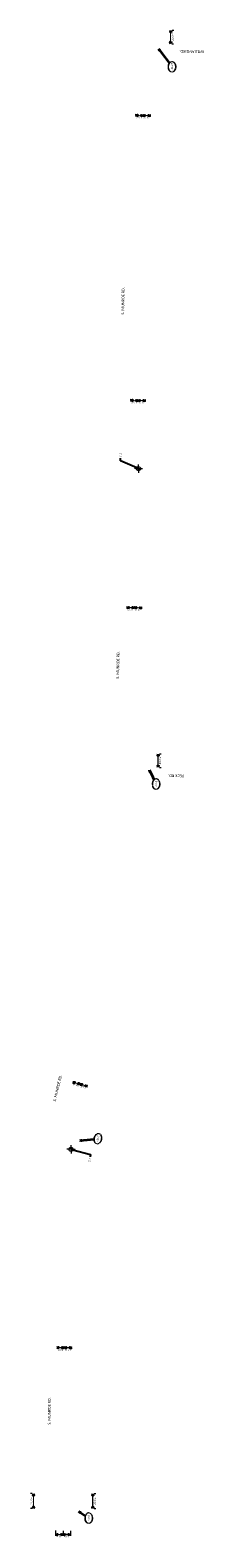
# Model space of a CAD drawing. Header units: feet. Extents: x 1368653 to 2286356, y 514938 to 1180851.
# Tile 2 of 19: x 2266996 to 2267250, y 514938 to 517144. Entities that reach past the tile are written whole.
import ezdxf
from ezdxf import colors
from ezdxf.entities.mleader import LeaderData, LeaderLine
from ezdxf.enums import TextEntityAlignment as Align
from ezdxf.math import Vec2, Vec3

# ---------------------------------------------------------------- set-up
doc = ezdxf.new("R2010")
doc.units = ezdxf.units.FT
doc.header["$LTSCALE"] = 20
doc.header["$MEASUREMENT"] = 0
doc.set_wipeout_variables(frame=1)
doc.layers.get('0').update_dxf_attribs({"lineweight": 15, "true_color": 0xc2ced6})
doc.layers.get('Defpoints').update_dxf_attribs({"lineweight": 15})
doc.layers.add('Eastwood___S_Munroe_Resur', color=7, linetype='Continuous')
doc.layers.add('GT_Project_Soil_Boring', color=7, linetype='Continuous', lineweight=35, true_color=0xa854e0)
doc.layers.add('TX_P_20', color=7, linetype='Continuous', lineweight=35)
doc.layers.add('TX_P_5', color=7, linetype='Continuous', lineweight=35)
doc.styles.add('P_Slanted - Normal Fixed Spacing', font='calibrii.ttf', dxfattribs={"height": 0.14})
doc.styles.add('P_Slanted - Title', font='calibriz.ttf', dxfattribs={"height": 0.2})
doc.styles.add('Slanted-Normal', font='font31.shx', dxfattribs={"height": 0.14})
doc.dimstyles.new('Dec-1  Slanted', dxfattribs={"dimtxt": 0.14, "dimasz": 0.14, "dimexe": 0.07, "dimexo": 0.07, "dimgap": 0.07, "dimtad": 1, "dimdec": 1, "dimzin": 3, "dimdsep": 46, "dimtxsty": 'Slanted-Normal', "dimblk": 'Dim1', "dimcen": 0, "dimclrd": 95, "dimclre": 95, "dimclrt": 7, "dimadec": 1, "dimazin": 3, "dimtfac": 1, "dimtdec": 1, "dimtix": 1, "dimtofl": 0, "dimtmove": 1, "dimatfit": 3, "dimldrblk": 'Dim1', "dimfxl": 1, "dimtolj": 1, "dimtzin": 0, "dimlwd": -1, "dimlwe": -1, "dimarcsym": 0})
doc.dimstyles.new('P_Dec-1 Masked Slanted', dxfattribs={"dimtxt": 0.14, "dimasz": 0.14, "dimexe": 0.21, "dimexo": 0.21, "dimgap": 0.0625, "dimtad": 1, "dimdec": 1, "dimzin": 3, "dimdsep": 46, "dimtxsty": 'P_Slanted - Normal Fixed Spacing', "dimblk": 'Dim1', "dimcen": 0.035, "dimclrd": 95, "dimclre": 95, "dimclrt": 7, "dimaunit": 1, "dimadec": 3, "dimazin": 2, "dimtfac": 1, "dimtdec": 1, "dimtix": 1, "dimtmove": 1, "dimatfit": 3, "dimldrblk": 'Dim1', "dimfxl": 1, "dimtfill": 1, "dimtolj": 1, "dimtzin": 0, "dimlwd": 15, "dimlwe": 15, "dimarcsym": 0})

# ---------------------------------------------------------------- blocks, each defined once
blk = doc.blocks.new('Dim1')
h = blk.add_hatch(color=4)
h.dxf.hatch_style = 1
h.paths.add_polyline_path([(0, 0), (-1, -0.2), (-1, 0.2)])
at = {"color": 4}
blk.add_lwpolyline([(0, 0), (-1, -0.2), (-1, 0.2), (0, 0)], dxfattribs=at)
blk = doc.blocks.new('*D1290')
at = {"layer": 'TX_P_20', "color": 95, "linetype": 'Continuous', "lineweight": 15, "transparency": 16777216}
for p, q in [((2267043.9, 514948.4), (2267043.8, 514940.8)), ((2267052, 514942.7), (2267046.6, 514942.7)), ((2267054.9, 514948.3), (2267054.8, 514940.7))]:
    blk.add_line(p, q, dxfattribs=at)
at = {"layer": 'TX_P_20', "color": 7, "transparency": 16777216, "insert": (2267049.3, 514940.1), "char_height": 2.8, "attachment_point": 5, "rotation": 179.6028, "style": 'P_Slanted - Normal Fixed Spacing', "bg_fill": 3, "box_fill_scale": 1.25, "bg_fill_color": 256, "bg_fill_true_color": 13158600, "bg_fill_transparency": 0}
blk.add_mtext("\\A1;11'%%P", dxfattribs=at)
at = {"layer": 'Defpoints', "color": 0, "transparency": 16777216}
for p in [(2267043.9, 514950.4), (2267054.9, 514950.3), (2267043.8, 514942.8)]:
    blk.add_point(p, dxfattribs=at)
at = {"layer": 'TX_P_20', "color": 95, "lineweight": 15, "transparency": 16777216, "xscale": 2.8, "yscale": 2.8, "zscale": 2.8}
for p, rotation in [((2267043.8, 514942.8), 179.6028173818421), ((2267054.8, 514942.7), 359.6028173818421)]:
    blk.add_blockref('Dim1', p, dxfattribs=dict(at, rotation=rotation))
blk = doc.blocks.new('*D1291')
at = {"layer": 'TX_P_20', "color": 95, "linetype": 'Continuous', "lineweight": 15, "transparency": 16777216}
for p, q in [((2267032.9, 514948.5), (2267032.8, 514940.8)), ((2267035.6, 514942.8), (2267041, 514942.8)), ((2267043.9, 514948.4), (2267043.8, 514940.8))]:
    blk.add_line(p, q, dxfattribs=at)
at = {"layer": 'TX_P_20', "color": 7, "transparency": 16777216, "insert": (2267038.3, 514940.1), "char_height": 2.8, "attachment_point": 5, "rotation": 179.6028, "style": 'P_Slanted - Normal Fixed Spacing', "bg_fill": 3, "box_fill_scale": 1.25, "bg_fill_color": 256, "bg_fill_true_color": 13158600, "bg_fill_transparency": 0}
blk.add_mtext("\\A1;11'%%P", dxfattribs=at)
at = {"layer": 'Defpoints', "color": 0, "transparency": 16777216}
for p in [(2267032.9, 514950.5), (2267043.9, 514950.4), (2267043.8, 514942.8)]:
    blk.add_point(p, dxfattribs=at)
at = {"layer": 'TX_P_20', "color": 95, "lineweight": 15, "transparency": 16777216, "xscale": 2.8, "yscale": 2.8, "zscale": 2.8}
for p, rotation in [((2267032.8, 514942.8), 179.602817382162), ((2267043.8, 514942.8), 359.6028173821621)]:
    blk.add_blockref('Dim1', p, dxfattribs=dict(at, rotation=rotation))
blk = doc.blocks.new('*D1292')
at = {"layer": 'TX_P_20', "color": 95, "linetype": 'Continuous', "lineweight": 15, "transparency": 16777216}
blk.add_line((2267037.5, 515216.3), (2267042.9, 515216.2), dxfattribs=at)
at = {"layer": 'TX_P_20', "color": 7, "transparency": 16777216, "insert": (2267040.2, 515212.7), "char_height": 2.8, "attachment_point": 5, "rotation": 179.6028, "style": 'P_Slanted - Normal Fixed Spacing', "bg_fill": 3, "box_fill_scale": 1.25, "bg_fill_color": 256, "bg_fill_true_color": 13158600, "bg_fill_transparency": 0}
blk.add_mtext("\\A1;11.0'", dxfattribs=at)
at = {"layer": 'Defpoints', "color": 0, "transparency": 16777216}
for p in [(2267034.7, 515216.3), (2267045.7, 515216.2), (2267045.7, 515216.2)]:
    blk.add_point(p, dxfattribs=at)
at = {"layer": 'TX_P_20', "color": 95, "lineweight": 15, "transparency": 16777216, "xscale": 2.8, "yscale": 2.8, "zscale": 2.8}
for p, rotation in [((2267034.7, 515216.3), 179.6028173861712), ((2267045.7, 515216.2), 359.6028173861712)]:
    blk.add_blockref('Dim1', p, dxfattribs=dict(at, rotation=rotation))
blk = doc.blocks.new('*D1293')
at = {"layer": 'TX_P_20', "color": 95, "linetype": 'Continuous', "lineweight": 15, "transparency": 16777216}
blk.add_line((2267048.5, 515216.2), (2267053.9, 515216.2), dxfattribs=at)
at = {"layer": 'TX_P_20', "color": 7, "transparency": 16777216, "insert": (2267051.3, 515212.6), "char_height": 2.8, "attachment_point": 5, "rotation": 179.6028, "style": 'P_Slanted - Normal Fixed Spacing', "bg_fill": 3, "box_fill_scale": 1.25, "bg_fill_color": 256, "bg_fill_true_color": 13158600, "bg_fill_transparency": 0}
blk.add_mtext("\\A1;11.0'", dxfattribs=at)
at = {"layer": 'Defpoints', "color": 0, "transparency": 16777216}
for p in [(2267045.7, 515216.2), (2267056.7, 515216.1), (2267056.7, 515216.1)]:
    blk.add_point(p, dxfattribs=at)
at = {"layer": 'TX_P_20', "color": 95, "lineweight": 15, "transparency": 16777216, "xscale": 2.8, "yscale": 2.8, "zscale": 2.8}
for p, rotation in [((2267045.7, 515216.2), 179.6028173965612), ((2267056.7, 515216.1), 359.6028173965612)]:
    blk.add_blockref('Dim1', p, dxfattribs=dict(at, rotation=rotation))
blk = doc.blocks.new('*D1294')
at = {"layer": 'TX_P_20', "color": 95, "linetype": 'Continuous', "lineweight": 15, "transparency": 16777216}
blk.add_line((2267061.1, 515603.8), (2267066.3, 515602.4), dxfattribs=at)
at = {"layer": 'TX_P_20', "color": 7, "transparency": 16777216, "insert": (2267062.9, 515600.5), "char_height": 2.8, "attachment_point": 5, "rotation": 164.5969, "style": 'P_Slanted - Normal Fixed Spacing', "bg_fill": 3, "box_fill_scale": 1.25, "bg_fill_color": 256, "bg_fill_true_color": 13158600, "bg_fill_transparency": 0}
blk.add_mtext("\\A1;11.0'", dxfattribs=at)
at = {"layer": 'Defpoints', "color": 0, "transparency": 16777216}
for p in [(2267058.4, 515604.6), (2267069, 515601.7), (2267069, 515601.7)]:
    blk.add_point(p, dxfattribs=at)
at = {"layer": 'TX_P_20', "color": 95, "lineweight": 15, "transparency": 16777216, "xscale": 2.8, "yscale": 2.8, "zscale": 2.8}
for p, rotation in [((2267058.4, 515604.6), 164.5968631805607), ((2267069, 515601.7), 344.5968631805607)]:
    blk.add_blockref('Dim1', p, dxfattribs=dict(at, rotation=rotation))
blk = doc.blocks.new('*D1295')
at = {"layer": 'TX_P_20', "color": 95, "linetype": 'Continuous', "lineweight": 15, "transparency": 16777216}
blk.add_line((2267071.7, 515600.9), (2267076.9, 515599.5), dxfattribs=at)
at = {"layer": 'TX_P_20', "color": 7, "transparency": 16777216, "insert": (2267073.5, 515597.6), "char_height": 2.8, "attachment_point": 5, "rotation": 164.5969, "style": 'P_Slanted - Normal Fixed Spacing', "bg_fill": 3, "box_fill_scale": 1.25, "bg_fill_color": 256, "bg_fill_true_color": 13158600, "bg_fill_transparency": 0}
blk.add_mtext("\\A1;11.0'", dxfattribs=at)
at = {"layer": 'Defpoints', "color": 0, "transparency": 16777216}
for p in [(2267069, 515601.7), (2267079.6, 515598.7), (2267079.6, 515598.7)]:
    blk.add_point(p, dxfattribs=at)
at = {"layer": 'TX_P_20', "color": 95, "lineweight": 15, "transparency": 16777216, "xscale": 2.8, "yscale": 2.8, "zscale": 2.8}
for p, rotation in [((2267069, 515601.7), 164.596863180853), ((2267079.6, 515598.7), 344.596863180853)]:
    blk.add_blockref('Dim1', p, dxfattribs=dict(at, rotation=rotation))
blk = doc.blocks.new('*D1296')
at = {"layer": 'TX_P_20', "color": 95, "linetype": 'Continuous', "lineweight": 15, "transparency": 16777216}
for p, q in [((2267087.7, 514983.5), (2267087.7, 514999.9)), ((2267089.7, 515002.7), (2267091.9, 515002.7)), ((2267089.7, 514980.7), (2267091.9, 514980.7))]:
    blk.add_line(p, q, dxfattribs=at)
at = {"layer": 'TX_P_20', "color": 95, "lineweight": 15, "transparency": 16777216, "xscale": 2.8, "yscale": 2.8, "zscale": 2.8}
for p, rotation in [((2267087.7, 515002.7), 90), ((2267087.7, 514980.7), 270)]:
    blk.add_blockref('Dim1', p, dxfattribs=dict(at, rotation=rotation))
at = {"layer": 'TX_P_20', "color": 7, "transparency": 16777216, "insert": (2267090.4, 514991.7), "char_height": 2.8, "attachment_point": 5, "rotation": 90, "style": 'P_Slanted - Normal Fixed Spacing', "bg_fill": 3, "box_fill_scale": 1.25, "bg_fill_color": 256, "bg_fill_true_color": 13158600, "bg_fill_transparency": 0}
blk.add_mtext("\\A1;22.0'%%P", dxfattribs=at)
at = {"layer": 'Defpoints', "color": 0, "transparency": 16777216}
for p in [(2267085.5, 515002.7), (2267087.7, 515002.7), (2267085.5, 514980.7)]:
    blk.add_point(p, dxfattribs=at)
blk = doc.blocks.new('*D1297')
at = {"layer": 'TX_P_20', "color": 95, "linetype": 'Continuous', "lineweight": 15, "transparency": 16777216}
for p, q in [((2266998.7, 515002.7), (2266996.3, 515002.7)), ((2267000.5, 514983.5), (2267000.5, 514999.9)), ((2266998.7, 514980.7), (2266996.3, 514980.7))]:
    blk.add_line(p, q, dxfattribs=at)
at = {"layer": 'TX_P_20', "color": 95, "lineweight": 15, "transparency": 16777216, "xscale": 2.8, "yscale": 2.8, "zscale": 2.8}
for p, rotation in [((2267000.5, 515002.7), 90), ((2267000.5, 514980.7), 270)]:
    blk.add_blockref('Dim1', p, dxfattribs=dict(at, rotation=rotation))
at = {"layer": 'TX_P_20', "color": 7, "transparency": 16777216, "insert": (2266997.8, 514991.7), "char_height": 2.8, "attachment_point": 5, "rotation": 90, "style": 'P_Slanted - Normal Fixed Spacing', "bg_fill": 3, "box_fill_scale": 1.25, "bg_fill_color": 256, "bg_fill_true_color": 13158600, "bg_fill_transparency": 0}
blk.add_mtext("\\A1;22.0'%%P", dxfattribs=at)
at = {"layer": 'Defpoints', "color": 0, "transparency": 16777216}
for p in [(2267000.5, 515002.7), (2267002.9, 515002.7), (2267002.9, 514980.7)]:
    blk.add_point(p, dxfattribs=at)
blk = doc.blocks.new('*D1298')
at = {"layer": 'TX_P_20', "color": 95, "linetype": 'Continuous', "lineweight": 15, "transparency": 16777216}
blk.add_line((2267140.3, 516299), (2267145.7, 516298.9), dxfattribs=at)
at = {"layer": 'TX_P_20', "color": 7, "transparency": 16777216, "insert": (2267142.9, 516296.3), "char_height": 2.8, "attachment_point": 5, "rotation": 178.9869, "style": 'P_Slanted - Normal Fixed Spacing', "bg_fill": 3, "box_fill_scale": 1.25, "bg_fill_color": 256, "bg_fill_true_color": 13158600, "bg_fill_transparency": 0}
blk.add_mtext("\\A1;11.0'", dxfattribs=at)
at = {"layer": 'Defpoints', "color": 0, "transparency": 16777216}
for p in [(2267137.5, 516299.1), (2267148.5, 516298.9), (2267148.5, 516298.9)]:
    blk.add_point(p, dxfattribs=at)
at = {"layer": 'TX_P_20', "color": 95, "lineweight": 15, "transparency": 16777216, "xscale": 2.8, "yscale": 2.8, "zscale": 2.8}
for p, rotation in [((2267137.5, 516299.1), 178.9868833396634), ((2267148.5, 516298.9), 358.9868833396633)]:
    blk.add_blockref('Dim1', p, dxfattribs=dict(at, rotation=rotation))
blk = doc.blocks.new('*D1299')
at = {"layer": 'TX_P_20', "color": 95, "linetype": 'Continuous', "lineweight": 15, "transparency": 16777216}
blk.add_line((2267151.3, 516298.8), (2267156.7, 516298.7), dxfattribs=at)
at = {"layer": 'TX_P_20', "color": 7, "transparency": 16777216, "insert": (2267153.9, 516296.1), "char_height": 2.8, "attachment_point": 5, "rotation": 178.9869, "style": 'P_Slanted - Normal Fixed Spacing', "bg_fill": 3, "box_fill_scale": 1.25, "bg_fill_color": 256, "bg_fill_true_color": 13158600, "bg_fill_transparency": 0}
blk.add_mtext("\\A1;11.0'", dxfattribs=at)
at = {"layer": 'Defpoints', "color": 0, "transparency": 16777216}
for p in [(2267148.5, 516298.9), (2267159.5, 516298.7), (2267159.5, 516298.7)]:
    blk.add_point(p, dxfattribs=at)
at = {"layer": 'TX_P_20', "color": 95, "lineweight": 15, "transparency": 16777216, "xscale": 2.8, "yscale": 2.8, "zscale": 2.8}
for p, rotation in [((2267148.5, 516298.9), 178.9868833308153), ((2267159.5, 516298.7), 358.9868833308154)]:
    blk.add_blockref('Dim1', p, dxfattribs=dict(at, rotation=rotation))
blk = doc.blocks.new('*D1300')
at = {"layer": 'TX_P_20', "color": 95, "linetype": 'Continuous', "lineweight": 15, "transparency": 16777216}
for p, q in [((2267183.4, 516067.7), (2267183.5, 516082.1)), ((2267185.2, 516084.9), (2267187.7, 516084.9)), ((2267185.1, 516064.9), (2267187.6, 516064.9))]:
    blk.add_line(p, q, dxfattribs=at)
at = {"layer": 'TX_P_20', "color": 95, "lineweight": 15, "transparency": 16777216, "xscale": 2.8, "yscale": 2.8, "zscale": 2.8}
for p, rotation in [((2267183.5, 516084.9), 89.76651933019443), ((2267183.4, 516064.9), 269.7665193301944)]:
    blk.add_blockref('Dim1', p, dxfattribs=dict(at, rotation=rotation))
at = {"layer": 'TX_P_20', "color": 7, "transparency": 16777216, "insert": (2267186.1, 516074.9), "char_height": 2.8, "attachment_point": 5, "rotation": 89.7665, "style": 'P_Slanted - Normal Fixed Spacing', "bg_fill": 3, "box_fill_scale": 1.25, "bg_fill_color": 256, "bg_fill_true_color": 13158600, "bg_fill_transparency": 0}
blk.add_mtext("\\A1;20.0'%%P", dxfattribs=at)
at = {"layer": 'Defpoints', "color": 0, "transparency": 16777216}
for p in [(2267181, 516084.9), (2267183.5, 516084.9), (2267180.9, 516064.9)]:
    blk.add_point(p, dxfattribs=at)
blk = doc.blocks.new('*D1301')
at = {"layer": 'TX_P_20', "color": 95, "linetype": 'Continuous', "lineweight": 15, "transparency": 16777216}
blk.add_line((2267145.6, 516602.2), (2267151, 516602.1), dxfattribs=at)
at = {"layer": 'TX_P_20', "color": 7, "transparency": 16777216, "insert": (2267148.3, 516599.4), "char_height": 2.8, "attachment_point": 5, "rotation": 178.9869, "style": 'P_Slanted - Normal Fixed Spacing', "bg_fill": 3, "box_fill_scale": 1.25, "bg_fill_color": 256, "bg_fill_true_color": 13158600, "bg_fill_transparency": 0}
blk.add_mtext("\\A1;11.0'", dxfattribs=at)
at = {"layer": 'Defpoints', "color": 0, "transparency": 16777216}
for p in [(2267142.8, 516602.2), (2267153.8, 516602), (2267153.8, 516602)]:
    blk.add_point(p, dxfattribs=at)
at = {"layer": 'TX_P_20', "color": 95, "lineweight": 15, "transparency": 16777216, "xscale": 2.8, "yscale": 2.8, "zscale": 2.8}
for p, rotation in [((2267142.8, 516602.2), 178.9868833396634), ((2267153.8, 516602), 358.9868833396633)]:
    blk.add_blockref('Dim1', p, dxfattribs=dict(at, rotation=rotation))
blk = doc.blocks.new('*D1302')
at = {"layer": 'TX_P_20', "color": 95, "linetype": 'Continuous', "lineweight": 15, "transparency": 16777216}
blk.add_line((2267156.6, 516602), (2267162, 516601.9), dxfattribs=at)
at = {"layer": 'TX_P_20', "color": 7, "transparency": 16777216, "insert": (2267159.3, 516599.2), "char_height": 2.8, "attachment_point": 5, "rotation": 178.9869, "style": 'P_Slanted - Normal Fixed Spacing', "bg_fill": 3, "box_fill_scale": 1.25, "bg_fill_color": 256, "bg_fill_true_color": 13158600, "bg_fill_transparency": 0}
blk.add_mtext("\\A1;11.0'", dxfattribs=at)
at = {"layer": 'Defpoints', "color": 0, "transparency": 16777216}
for p in [(2267153.8, 516602), (2267164.8, 516601.8), (2267164.8, 516601.8)]:
    blk.add_point(p, dxfattribs=at)
at = {"layer": 'TX_P_20', "color": 95, "lineweight": 15, "transparency": 16777216, "xscale": 2.8, "yscale": 2.8, "zscale": 2.8}
for p, rotation in [((2267153.8, 516602), 178.9868833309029), ((2267164.8, 516601.8), 358.9868833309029)]:
    blk.add_blockref('Dim1', p, dxfattribs=dict(at, rotation=rotation))
blk = doc.blocks.new('*D1303')
at = {"layer": 'TX_P_20', "color": 95, "linetype": 'Continuous', "lineweight": 15, "transparency": 16777216}
blk.add_line((2267153, 517019.1), (2267158.4, 517019), dxfattribs=at)
at = {"layer": 'TX_P_20', "color": 7, "transparency": 16777216, "insert": (2267155.6, 517016.4), "char_height": 2.8, "attachment_point": 5, "rotation": 178.9869, "style": 'P_Slanted - Normal Fixed Spacing', "bg_fill": 3, "box_fill_scale": 1.25, "bg_fill_color": 256, "bg_fill_true_color": 13158600, "bg_fill_transparency": 0}
blk.add_mtext("\\A1;11.0'", dxfattribs=at)
at = {"layer": 'Defpoints', "color": 0, "transparency": 16777216}
for p in [(2267150.2, 517019.2), (2267161.2, 517019), (2267161.2, 517019)]:
    blk.add_point(p, dxfattribs=at)
at = {"layer": 'TX_P_20', "color": 95, "lineweight": 15, "transparency": 16777216, "xscale": 2.8, "yscale": 2.8, "zscale": 2.8}
for p, rotation in [((2267150.2, 517019.2), 178.9868833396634), ((2267161.2, 517019), 358.9868833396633)]:
    blk.add_blockref('Dim1', p, dxfattribs=dict(at, rotation=rotation))
blk = doc.blocks.new('*D1304')
at = {"layer": 'TX_P_20', "color": 95, "linetype": 'Continuous', "lineweight": 15, "transparency": 16777216}
blk.add_line((2267164, 517018.9), (2267169.4, 517018.8), dxfattribs=at)
at = {"layer": 'TX_P_20', "color": 7, "transparency": 16777216, "insert": (2267166.6, 517016.2), "char_height": 2.8, "attachment_point": 5, "rotation": 178.9869, "style": 'P_Slanted - Normal Fixed Spacing', "bg_fill": 3, "box_fill_scale": 1.25, "bg_fill_color": 256, "bg_fill_true_color": 13158600, "bg_fill_transparency": 0}
blk.add_mtext("\\A1;11.0'", dxfattribs=at)
at = {"layer": 'Defpoints', "color": 0, "transparency": 16777216}
for p in [(2267161.2, 517019), (2267172.2, 517018.8), (2267172.2, 517018.8)]:
    blk.add_point(p, dxfattribs=at)
at = {"layer": 'TX_P_20', "color": 95, "lineweight": 15, "transparency": 16777216, "xscale": 2.8, "yscale": 2.8, "zscale": 2.8}
for p, rotation in [((2267161.2, 517019), 178.9868833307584), ((2267172.2, 517018.8), 358.9868833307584)]:
    blk.add_blockref('Dim1', p, dxfattribs=dict(at, rotation=rotation))
blk = doc.blocks.new('*D1305')
at = {"layer": 'TX_P_20', "color": 95, "linetype": 'Continuous', "lineweight": 15, "transparency": 16777216}
for p, q in [((2267201.7, 517126.5), (2267201.8, 517140.9)), ((2267203.7, 517143.7), (2267206.1, 517143.7)), ((2267203.6, 517123.7), (2267205.9, 517123.7))]:
    blk.add_line(p, q, dxfattribs=at)
at = {"layer": 'TX_P_20', "color": 95, "lineweight": 15, "transparency": 16777216, "xscale": 2.8, "yscale": 2.8, "zscale": 2.8}
for p, rotation in [((2267201.9, 517143.7), 89.51920629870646), ((2267201.7, 517123.7), 269.5192062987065)]:
    blk.add_blockref('Dim1', p, dxfattribs=dict(at, rotation=rotation))
at = {"layer": 'TX_P_20', "color": 7, "transparency": 16777216, "insert": (2267204.5, 517133.7), "char_height": 2.8, "attachment_point": 5, "rotation": 89.5192, "style": 'P_Slanted - Normal Fixed Spacing', "bg_fill": 3, "box_fill_scale": 1.25, "bg_fill_color": 256, "bg_fill_true_color": 13158600, "bg_fill_transparency": 0}
blk.add_mtext("\\A1;20.0'%%P", dxfattribs=at)
at = {"layer": 'Defpoints', "color": 0, "transparency": 16777216}
for p in [(2267199.5, 517143.8), (2267201.9, 517143.7), (2267199.4, 517123.8)]:
    blk.add_point(p, dxfattribs=at)
blk = doc.blocks.new('SOILB_PROJ')
at = {"layer": 'GT_Project_Soil_Boring', "linetype": 'Continuous', "lineweight": 0}
for points in [[(0, 0), (-0.15, 0, -0.414214), (0, 0.15)], [(0, -0.15), (0, 0), (0.15, 0, -0.414214)]]:
    blk.add_hatch(color=193, dxfattribs=at).paths.add_polyline_path(points)
at = {"layer": 'GT_Project_Soil_Boring', "color": 193, "linetype": 'Continuous', "lineweight": 13}
for q in [(-0.3, 0), (0, 0.3), (0, -0.3), (0.3, 0)]:
    blk.add_line((0, 0), q, dxfattribs=at)
blk.add_circle((0, 0), 0.15, dxfattribs=at)
blk = doc.blocks.new('*U1397')
at = {"linetype": 'ByBlock', "lineweight": -2}
blk.add_ellipse((0, 0), major_axis=(-0.35, 0), ratio=0.628571, dxfattribs=at)
for points, override in [([(-0.13, 0.11), (0, 0)], {"dimldrblk": 'DotSmall'}), ([(-0.04, -0.13), (0, 0)], {"dimscale": 1, "dimgap": 0.07, "dimtad": 0, "dimldrblk": 'None'}), ([(0.47, 0.73), (0, 0)], {"dimscale": 1, "dimgap": 0.07, "dimtad": 0})]:
    blk.add_leader(points, dimstyle='Dec-1  Slanted', override=override)
blk.add_wipeout([(0.12, 0.2), (0.07, 0.21), (-0.01, 0.21), (-0.06, 0.21), (-0.12, 0.2), (-0.17, 0.18), (-0.23, 0.16), (-0.26, 0.13), (-0.3, 0.1), (-0.32, 0.07), (-0.33, 0.04), (-0.34, 0.02), (-0.34, 0), (-0.34, -0.02), (-0.33, -0.04), (-0.32, -0.07), (-0.3, -0.1), (-0.27, -0.13), (-0.23, -0.15), (-0.18, -0.18), (-0.12, -0.2), (-0.07, -0.21), (0, -0.21), (0.06, -0.21), (0.12, -0.2), (0.18, -0.18), (0.23, -0.16), (0.26, -0.13), (0.3, -0.1), (0.32, -0.07), (0.33, -0.04), (0.34, -0.02), (0.34, 0), (0.34, 0.02), (0.33, 0.04), (0.32, 0.07), (0.3, 0.09), (0.27, 0.12), (0.23, 0.15), (0.17, 0.18)])
at = {"style": 'P_Slanted - Normal Fixed Spacing'}
blk.add_attdef('D-000', text='', height=0.14, dxfattribs=at).set_placement((0, 0), align=Align.MIDDLE)
blk = doc.blocks.new('*U1398')
at = {"linetype": 'ByBlock', "lineweight": -2}
blk.add_ellipse((0, 0), major_axis=(-0.35, 0), ratio=0.628571, dxfattribs=at)
for points, override in [([(-0.39, 1.28), (0, 0)], {"dimscale": 1, "dimgap": 0.07, "dimtad": 0}), ([(-0.16, 0.08), (0, 0)], {"dimldrblk": 'DotSmall'}), ([(-0.12, -0.11), (0, 0)], {"dimscale": 1, "dimgap": 0.07, "dimtad": 0, "dimldrblk": 'None'})]:
    blk.add_leader(points, dimstyle='Dec-1  Slanted', override=override)
blk.add_wipeout([(0.12, 0.2), (0.07, 0.21), (-0.01, 0.21), (-0.06, 0.21), (-0.12, 0.2), (-0.17, 0.18), (-0.23, 0.16), (-0.26, 0.13), (-0.3, 0.1), (-0.32, 0.07), (-0.33, 0.04), (-0.34, 0.02), (-0.34, 0), (-0.34, -0.02), (-0.33, -0.04), (-0.32, -0.07), (-0.3, -0.1), (-0.27, -0.13), (-0.23, -0.15), (-0.18, -0.18), (-0.12, -0.2), (-0.07, -0.21), (0, -0.21), (0.06, -0.21), (0.12, -0.2), (0.18, -0.18), (0.23, -0.16), (0.26, -0.13), (0.3, -0.1), (0.32, -0.07), (0.33, -0.04), (0.34, -0.02), (0.34, 0), (0.34, 0.02), (0.33, 0.04), (0.32, 0.07), (0.3, 0.09), (0.27, 0.12), (0.23, 0.15), (0.17, 0.18)])
at = {"style": 'P_Slanted - Normal Fixed Spacing'}
blk.add_attdef('D-000', text='', height=0.14, dxfattribs=at).set_placement((0, 0), align=Align.MIDDLE)
blk = doc.blocks.new('*U1399')
at = {"linetype": 'ByBlock', "lineweight": -2}
blk.add_ellipse((0, 0), major_axis=(-0.35, 0), ratio=0.628571, dxfattribs=at)
for points, override in [([(-0.16, 0.08), (0, 0)], {"dimldrblk": 'DotSmall'}), ([(-0.12, -0.11), (0, 0)], {"dimscale": 1, "dimgap": 0.07, "dimtad": 0, "dimldrblk": 'None'}), ([(1, 0.51), (0, 0)], {"dimscale": 1, "dimgap": 0.07, "dimtad": 0})]:
    blk.add_leader(points, dimstyle='Dec-1  Slanted', override=override)
blk.add_wipeout([(0.12, 0.2), (0.07, 0.21), (-0.01, 0.21), (-0.06, 0.21), (-0.12, 0.2), (-0.17, 0.18), (-0.23, 0.16), (-0.26, 0.13), (-0.3, 0.1), (-0.32, 0.07), (-0.33, 0.04), (-0.34, 0.02), (-0.34, 0), (-0.34, -0.02), (-0.33, -0.04), (-0.32, -0.07), (-0.3, -0.1), (-0.27, -0.13), (-0.23, -0.15), (-0.18, -0.18), (-0.12, -0.2), (-0.07, -0.21), (0, -0.21), (0.06, -0.21), (0.12, -0.2), (0.18, -0.18), (0.23, -0.16), (0.26, -0.13), (0.3, -0.1), (0.32, -0.07), (0.33, -0.04), (0.34, -0.02), (0.34, 0), (0.34, 0.02), (0.33, 0.04), (0.32, 0.07), (0.3, 0.09), (0.27, 0.12), (0.23, 0.15), (0.17, 0.18)])
at = {"style": 'P_Slanted - Normal Fixed Spacing'}
blk.add_attdef('D-000', text='', height=0.14, dxfattribs=at).set_placement((0, 0), align=Align.MIDDLE)
blk = doc.blocks.new('*U1479')
at = {"linetype": 'ByBlock', "lineweight": -2}
blk.add_ellipse((0, 0), major_axis=(-0.35, 0), ratio=0.628571, dxfattribs=at)
for points, override in [([(-0.16, 0.08), (0, 0)], {"dimldrblk": 'DotSmall'}), ([(-0.12, -0.11), (0, 0)], {"dimscale": 1, "dimgap": 0.07, "dimtad": 0, "dimldrblk": 'None'}), ([(1.31, 1.01), (0, 0)], {"dimscale": 1, "dimgap": 0.07, "dimtad": 0})]:
    blk.add_leader(points, dimstyle='Dec-1  Slanted', override=override)
blk.add_wipeout([(0.12, 0.2), (0.07, 0.21), (-0.01, 0.21), (-0.06, 0.21), (-0.12, 0.2), (-0.17, 0.18), (-0.23, 0.16), (-0.26, 0.13), (-0.3, 0.1), (-0.32, 0.07), (-0.33, 0.04), (-0.34, 0.02), (-0.34, 0), (-0.34, -0.02), (-0.33, -0.04), (-0.32, -0.07), (-0.3, -0.1), (-0.27, -0.13), (-0.23, -0.15), (-0.18, -0.18), (-0.12, -0.2), (-0.07, -0.21), (0, -0.21), (0.06, -0.21), (0.12, -0.2), (0.18, -0.18), (0.23, -0.16), (0.26, -0.13), (0.3, -0.1), (0.32, -0.07), (0.33, -0.04), (0.34, -0.02), (0.34, 0), (0.34, 0.02), (0.33, 0.04), (0.32, 0.07), (0.3, 0.09), (0.27, 0.12), (0.23, 0.15), (0.17, 0.18)])
at = {"style": 'P_Slanted - Normal Fixed Spacing'}
blk.add_attdef('D-000', text='', height=0.14, dxfattribs=at).set_placement((0, 0), align=Align.MIDDLE)

msp = doc.modelspace()

# ---------------------------------------------------------------- block references
at = {"layer": 'Eastwood___S_Munroe_Resur', "xscale": 20, "yscale": 20, "zscale": 20}
for p in [(2267154.5, 516502.29), (2267055.63, 515506.37)]:
    msp.add_blockref('SOILB_PROJ', p, dxfattribs=at)

# ---------------------------------------------------------------- texts
at = {"layer": 'TX_P_20', "char_height": 4, "width": 42, "attachment_point": 1, "line_spacing_factor": 1.14, "style": 'P_Slanted - Title', "bg_fill": 3, "box_fill_scale": 1.5, "bg_fill_color": 256, "bg_fill_transparency": 0}
for insert, rotation in [((2267129.43, 516727.68), 88.98688), ((2267121.96, 516194.89), 88.92656), ((2267029.2, 515577.16), 76.24817), ((2267021.63, 515103.6), 89.60282)]:
    msp.add_mtext('S. MUNROE RD.', dxfattribs=dict(at, insert=insert, rotation=rotation))

# ---------------------------------------------------------------- dimensions: what is measured, and where the dimension line sits
at = {"layer": 'TX_P_20'}
for p1, p2, distance, override, picture, middle in [((2267199.38, 517123.76), (2267199.55, 517143.76), -2.32, {"dimtad": 4, "dimpost": "'"}, '*D1305', (2267204.47, 517133.72)), ((2267180.94, 516064.9), (2267181.02, 516084.9), -2.46, {"dimtad": 4, "dimpost": "'"}, '*D1300', (2267186.12, 516074.88)), ((2267002.9, 514980.66), (2267002.9, 515002.66), 2.43, {"dimpost": "'"}, '*D1297', (2266997.79, 514991.66)), ((2267085.47, 514980.66), (2267085.47, 515002.66), -2.2, {"dimtad": 4, "dimpost": "'"}, '*D1296', (2267090.35, 514991.66))]:
    dim = msp.add_aligned_dim(p1=p1, p2=p2, distance=distance, text='<>%%P', dimstyle='P_Dec-1 Masked Slanted', override=override, dxfattribs=at)
    dim.commit()
    dim.dimension.update_dxf_attribs({"geometry": picture, "text_midpoint": middle})
for base, p1, p2, angle, override, picture, middle in [((2267161.19, 517018.99), (2267150.2, 517019.18), (2267161.19, 517018.99), 358.98688, {"dimtad": 4, "dimpost": "'"}, '*D1303', (2267155.7, 517019.08)), ((2267153.82, 516602.02), (2267142.82, 516602.22), (2267153.82, 516602.02), 358.98688, {"dimtad": 4, "dimpost": "'"}, '*D1301', (2267148.32, 516602.12)), ((2267148.46, 516298.86), (2267137.46, 516299.06), (2267148.46, 516298.86), 358.98688, {"dimtad": 4, "dimpost": "'"}, '*D1298', (2267142.96, 516298.96)), ((2267068.96, 515601.66), (2267058.35, 515604.59), (2267068.96, 515601.66), 344.59686, {"dimtad": 4, "dimpost": "'"}, '*D1294', (2267063.65, 515603.13)), ((2267045.74, 515216.21), (2267034.74, 515216.29), (2267045.74, 515216.21), 359.60282, {"dimpost": "'"}, '*D1292', (2267040.19, 515210))]:
    dim = msp.add_linear_dim(base=base, p1=p1, p2=p2, angle=angle, dimstyle='P_Dec-1 Masked Slanted', override=override, dxfattribs=at)
    dim.commit()
    dim.dimension.update_dxf_attribs({"geometry": picture, "text_midpoint": middle, "dimtype": 161})
dim = msp.add_linear_dim(base=(2267043.84, 514942.76), p1=(2267054.9, 514950.3), p2=(2267043.9, 514950.37), angle=179.60282, text='<>%%P', dimstyle='P_Dec-1 Masked Slanted', override={"dimexe": 0.1, "dimexo": 0.1, "dimtad": 4, "dimdec": 0, "dimpost": "'"}, dxfattribs=at)
dim.commit()
dim.dimension.update_dxf_attribs({"geometry": '*D1290', "text_midpoint": (2267049.34, 514942.73), "dimtype": 161})

# ---------------------------------------------------------------- next in the draw order: block references
for name, p, xscale, yscale, zscale, rotation, values in [('*U1399', (2267180.39, 516040.77), 19.99999999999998, 19.99999999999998, 19.99999999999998, 88.92655807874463, {'D-000': '~SJ-8'}), ('*U1397', (2267081.67, 514966.87), 20, 20, 20, 89.602817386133, {'D-000': '~SJ-6'})]:
    msp.add_blockref(name, p, dxfattribs=dict(at, xscale=xscale, yscale=yscale, zscale=zscale, rotation=rotation)).add_auto_attribs(values)

# ---------------------------------------------------------------- next in the draw order: texts
at = {"layer": 'TX_P_20', "char_height": 4, "attachment_point": 1, "line_spacing_factor": 1.14, "style": 'P_Slanted - Title', "bg_fill": 3, "box_fill_scale": 1.5, "bg_fill_color": 256, "bg_fill_transparency": 0}
for s, insert, width, rotation in [('WILLIAMS RD.', (2267250.53, 517110.14), 38.3677, 179.06088), ('PECK RD.', (2267221.03, 516050.75), 23.6437, 178.92656)]:
    msp.add_mtext(s, dxfattribs=dict(at, insert=insert, width=width, rotation=rotation))

# ---------------------------------------------------------------- next in the draw order: dimensions: what is measured, and where the dimension line sits
at = {"layer": 'TX_P_20'}
for base, p1, p2, angle, override, picture, middle in [((2267172.19, 517018.79), (2267161.19, 517018.99), (2267172.19, 517018.79), 358.98688, {"dimtad": 4, "dimpost": "'"}, '*D1304', (2267166.69, 517018.89)), ((2267164.82, 516601.83), (2267153.82, 516602.02), (2267164.82, 516601.83), 358.98688, {"dimtad": 4, "dimpost": "'"}, '*D1302', (2267159.32, 516601.93)), ((2267159.46, 516298.67), (2267148.46, 516298.86), (2267159.46, 516298.67), 358.98688, {"dimtad": 4, "dimpost": "'"}, '*D1299', (2267153.96, 516298.76)), ((2267079.56, 515598.74), (2267068.96, 515601.66), (2267079.56, 515598.74), 344.59686, {"dimtad": 4, "dimpost": "'"}, '*D1295', (2267074.26, 515600.2)), ((2267056.74, 515216.13), (2267045.74, 515216.21), (2267056.74, 515216.13), 359.60282, {"dimpost": "'"}, '*D1293', (2267051.24, 515209.88))]:
    dim = msp.add_linear_dim(base=base, p1=p1, p2=p2, angle=angle, dimstyle='P_Dec-1 Masked Slanted', override=override, dxfattribs=at)
    dim.commit()
    dim.dimension.update_dxf_attribs({"geometry": picture, "text_midpoint": middle, "dimtype": 161})
dim = msp.add_linear_dim(base=(2267043.84, 514942.76), p1=(2267032.9, 514950.45), p2=(2267043.9, 514950.37), angle=359.60282, text='<>%%P', dimstyle='P_Dec-1 Masked Slanted', override={"dimexe": 0.1, "dimexo": 0.1, "dimtad": 4, "dimdec": 0, "dimpost": "'"}, dxfattribs=at)
dim.commit()
dim.dimension.update_dxf_attribs({"geometry": '*D1291', "text_midpoint": (2267038.34, 514942.8), "dimtype": 161})

# ---------------------------------------------------------------- next in the draw order: leaders
at = {"layer": 'TX_P_5'}
ml = msp.add_multileader_mtext('Standard', dxfattribs=at)
ml.set_content('C-2', color=7, style='P_Slanted - Normal Fixed Spacing')
ml.set_leader_properties(color=95)
ml.set_arrow_properties(name='Dim1')
ml.build(insert=Vec2(0, 0))
ml.multileader.update_dxf_attribs({"text_right_attachment_type": 3, "dogleg_length": 0.18, "arrow_head_size": 2.8, "scale": 20})
ctx = ml.context
ctx.base_point, ctx.scale, ctx.char_height, ctx.arrow_head_size, ctx.landing_gap_size, ctx.plane_origin, ctx.plane_x_axis, ctx.plane_y_axis = Vec3(2267128.19, 516517.41), 20, 2.8, 2.8, 1.8, Vec3(2267154.5, 516502.29), Vec3(0.0192493, 0.9998147), Vec3(-0.9998147, 0.0192493)
ctx.right_attachment = 3
notes = []
notes.append((ctx, [(1, (1, 1, 0), (2267128.12, 516513.81), (0.0192493, 0.9998147), 3.6, [(0, [(2267154.5, 516502.29)], 0, [])])]))
ctx.mtext.insert, ctx.mtext.text_direction, ctx.mtext.rotation, ctx.mtext.flow_direction = Vec3(2267126.8, 516519.24), Vec3(0.0192493, 0.9998147), 1.5515458, 5
ctx.mtext.has_bg_fill, ctx.mtext.bg_color, ctx.mtext.bg_scale_factor, ctx.mtext.bg_transparency, ctx.mtext.use_window_bg_color = 1, -1027028792, 1.5, 0, 1
ml = msp.add_multileader_mtext('Standard', dxfattribs=at)
ml.set_content('C-1', color=7, style='P_Slanted - Normal Fixed Spacing')
ml.set_leader_properties(color=95)
ml.set_arrow_properties(name='Dim1')
ml.build(insert=Vec2(0, 0))
ml.multileader.update_dxf_attribs({"text_right_attachment_type": 3, "dogleg_length": 0.18, "arrow_head_size": 2.8, "scale": 20})
ctx = ml.context
ctx.base_point, ctx.scale, ctx.char_height, ctx.arrow_head_size, ctx.landing_gap_size, ctx.plane_origin, ctx.plane_x_axis, ctx.plane_y_axis = Vec3(2267081.99, 515486.73), 20, 2.8, 2.8, 1.8, Vec3(2267055.63, 515506.37), Vec3(0.1885142, 0.9820705), Vec3(-0.9820705, 0.1885142)
ctx.right_attachment, ctx.text_align_type = 3, 2
notes.append((ctx, [(0, (1, 1, 0), (2267084.36, 515498.94), (-0.1885142, -0.9820705), 3.6, [(0, [(2267055.63, 515506.37)], 0, [])])]))
ctx.mtext.insert, ctx.mtext.text_direction, ctx.mtext.rotation, ctx.mtext.alignment, ctx.mtext.flow_direction = Vec3(2267081.92, 515493.91), Vec3(0.1885142, 0.9820705), 1.3811473, 3, 5
ctx.mtext.has_bg_fill, ctx.mtext.bg_color, ctx.mtext.bg_scale_factor, ctx.mtext.bg_transparency, ctx.mtext.use_window_bg_color = 1, -1027028792, 1.5, 0, 1
for ctx, leaders in notes:
    for number, flags, end, landing, length, lines in leaders:
        leader = LeaderData()
        leader.index, (leader.has_last_leader_line, leader.has_dogleg_vector, leader.attachment_direction) = number, flags
        leader.last_leader_point, leader.dogleg_vector, leader.dogleg_length = Vec3(end), Vec3(landing), length
        for number, points, colour, breaks in lines:
            line = LeaderLine()
            line.index, line.vertices, line.color, line.breaks = number, Vec3.list(points), colors.encode_raw_color(colour), breaks
            leader.lines.append(line)
        ctx.leaders.append(leader)

# ---------------------------------------------------------------- next in the draw order: block references
at = {"layer": 'TX_P_20', "xscale": 19.99999999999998, "yscale": 19.99999999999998, "zscale": 19.99999999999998}
for name, p, rotation, values in [('*U1479', (2267203.65, 517090.04), 89.06088257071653, {'D-000': '~SJ-17'}), ('*U1398', (2267095, 515521.88), 79.13391038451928, {'D-000': '~SJ-7'})]:
    msp.add_blockref(name, p, dxfattribs=dict(at, rotation=rotation)).add_auto_attribs(values)

doc.saveas('drawing.dxf')
